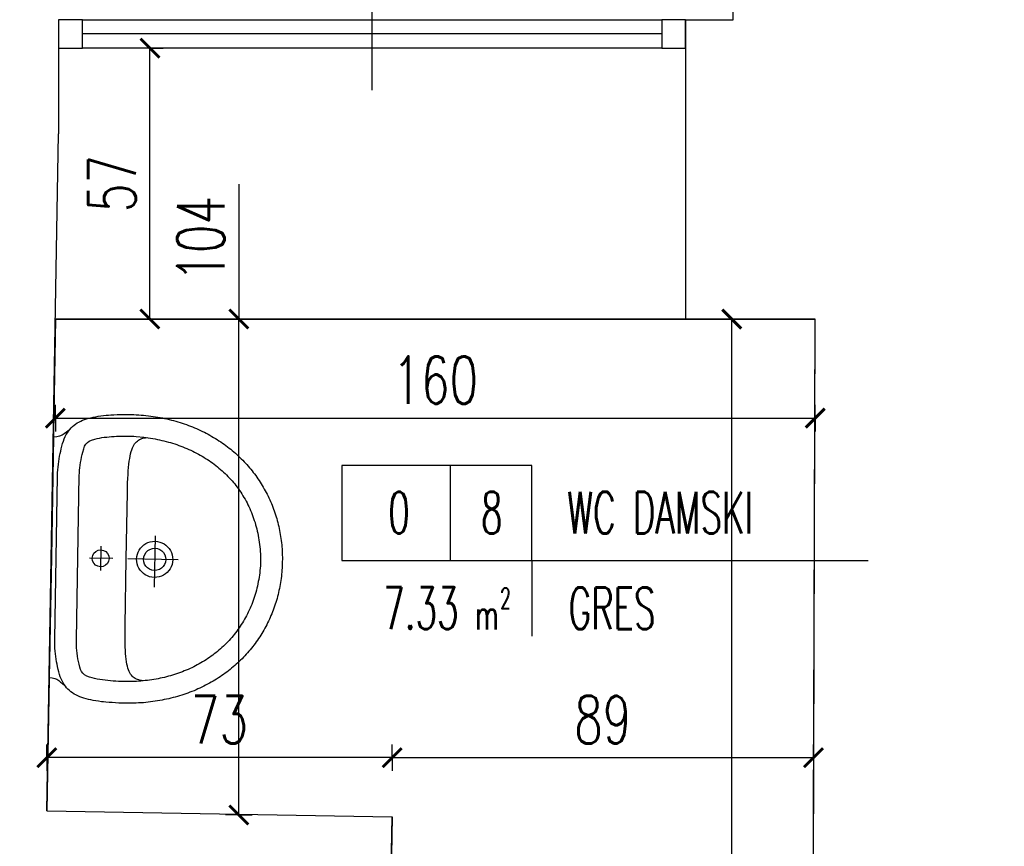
# Model space of a CAD drawing. Extents: x 36663 to 42423, y 7313 to 12123.
# Tile 24 of 54: x 39623 to 39831, y 8807 to 8981. Entities that reach past the tile are written whole.
import ezdxf
from ezdxf.enums import TextEntityAlignment as Align

# ---------------------------------------------------------------- set-up
doc = ezdxf.new("R2010")
doc.units = 0
doc.header["$MEASUREMENT"] = 0
doc.header["$PDMODE"] = 35
doc.header["$PDSIZE"] = 3
for name, color, linetype in [('W_area_1', 5, 'Continuous'), ('W_okna', 1, 'Continuous'), ('W_okna_txt', 1, 'Continuous'), ('W_opis_pomieszczen', 1, 'Continuous'), ('W_przekrojowa', 6, 'Continuous'), ('W_rama_okna', 2, 'Continuous'), ('W_sanit', 4, 'Continuous'), ('W_szklo', 4, 'Continuous'), ('W_widok', 21, 'Continuous'), ('W_wymiary', 1, 'Continuous')]:
    doc.layers.add(name, color=color, linetype=linetype)
doc.styles.add('c20', font='simplex.shx', dxfattribs={"width": 0.7})
doc.styles.add('Romans', font='simplex.shx', dxfattribs={"width": 0.6})
doc.dimstyles.new('c20_50', dxfattribs={"dimscale": 0.5, "dimtxt": 20, "dimasz": 8, "dimexe": 1.25, "dimexo": 0.625, "dimgap": 6, "dimtad": 1, "dimdec": 0, "dimrnd": 1, "dimtxsty": 'c20', "dimblk": 'ARCHTICK', "dimcen": 0, "dimse1": 1, "dimse2": 1, "dimclrd": 1, "dimclrt": 2, "dimadec": 0, "dimazin": 0, "dimtfac": 1, "dimtdec": 0, "dimtix": 1, "dimtmove": 1, "dimatfit": 3, "dimldrblk": 'ARCHTICK', "dimfxl": 1.25, "dimarcsym": 0})

# ---------------------------------------------------------------- blocks, each defined once
blk = doc.blocks.new('*U121')
at = {"layer": 'W_okna'}
for p, q in [((5, 14), (127, 14)), ((127, 8), (5, 8))]:
    blk.add_line(p, q, dxfattribs=at)
at = {"layer": 'W_okna_txt', "color": 1}
blk.add_line((66, -0.82), (66, 58.65), dxfattribs=at)
at = {"layer": 'W_rama_okna'}
for points in [[(0, 14), (0, 8), (5, 8), (5, 14)], [(127, 14), (127, 8), (132, 8), (132, 14)]]:
    blk.add_lwpolyline(points, close=True, dxfattribs=at)
at = {"layer": 'W_szklo'}
blk.add_line((127, 11), (5, 11), dxfattribs=at)
at = {"color": 1, "style": 'c20', "width": 0.7}
blk.add_text('hp=', height=10, dxfattribs=at).set_placement((57.71, 67.4), align=Align.MIDDLE_CENTER)
blk.add_attdef('PARAPET', text='', height=10, dxfattribs=at).set_placement((36.01, 61.21), align=Align.MIDDLE_LEFT)
at = {"layer": 'W_okna_txt', "color": 1, "style": 'c20', "width": 0.7, "flags": 4}
for tag, p in [('SZER', (23.15, 39.17)), ('WYS', (38.02, 39.38))]:
    blk.add_attdef(tag, text='', height=10, rotation=90, dxfattribs=at).set_placement(p, align=Align.MIDDLE_CENTER)
blk = doc.blocks.new('_ArchTick')
at = {"color": 2}
for q in [(0, 0.696), (0, -0.696)]:
    blk.add_line((0, 0), q, dxfattribs=at)
at = {"color": 0, "linetype": 'ByBlock', "const_width": 0.15}
blk.add_lwpolyline([(-0.5, -0.5), (0.5, 0.5)], dxfattribs=at)
blk = doc.blocks.new('*D182')
at = {"layer": 'Defpoints', "color": 0, "transparency": 16777216}
for p in [(39646.68, 8974.53), (39650.64, 8974.53), (39646.68, 8917.53)]:
    blk.add_point(p, dxfattribs=at)
at = {"layer": 'W_wymiary', "color": 1, "lineweight": -2, "transparency": 16777216}
blk.add_line((39650.64, 8917.53), (39650.64, 8974.53), dxfattribs=at)
at = {"layer": 'W_wymiary', "color": 1, "lineweight": -2, "transparency": 16777216, "xscale": 4, "yscale": 4, "zscale": 4}
for p, rotation in [((39650.64, 8974.53), 90), ((39650.64, 8917.53), 270)]:
    blk.add_blockref('_ArchTick', p, dxfattribs=dict(at, rotation=rotation))
at = {"layer": 'W_wymiary', "color": 2, "transparency": 16777216, "insert": (39642.64, 8946.03), "char_height": 10, "attachment_point": 5, "rotation": 90, "style": 'c20'}
blk.add_mtext('57', dxfattribs=at)
blk = doc.blocks.new('*D183')
at = {"layer": 'Defpoints', "color": 0, "transparency": 16777216}
for p in [(39630.74, 8917.53), (39790.71, 8917.53), (39790.71, 8896.66)]:
    blk.add_point(p, dxfattribs=at)
at = {"layer": 'W_wymiary', "color": 1, "lineweight": -2, "transparency": 16777216}
blk.add_line((39630.74, 8896.66), (39790.71, 8896.66), dxfattribs=at)
at = {"layer": 'W_wymiary', "color": 1, "lineweight": -2, "transparency": 16777216, "xscale": 4, "yscale": 4, "zscale": 4, "rotation": 180}
blk.add_blockref('_ArchTick', (39630.74, 8896.66), dxfattribs=at)
at = {"layer": 'W_wymiary', "color": 1, "lineweight": -2, "transparency": 16777216, "xscale": 4, "yscale": 4, "zscale": 4}
blk.add_blockref('_ArchTick', (39790.71, 8896.66), dxfattribs=at)
at = {"layer": 'W_wymiary', "color": 2, "transparency": 16777216, "insert": (39710.73, 8904.66), "char_height": 10, "attachment_point": 5, "style": 'c20'}
blk.add_mtext('160', dxfattribs=at)
blk = doc.blocks.new('*D184')
at = {"layer": 'Defpoints', "color": 0, "transparency": 16777216}
for p in [(39669.35, 8917.53), (39680.07, 8917.53), (39680.07, 8813.14)]:
    blk.add_point(p, dxfattribs=at)
at = {"layer": 'W_wymiary', "color": 1, "lineweight": -2, "transparency": 16777216}
for p in [(39669.35, 8945.91), (39669.35, 8813.14)]:
    blk.add_line(p, (39669.35, 8917.53), dxfattribs=at)
at = {"layer": 'W_wymiary', "color": 1, "lineweight": -2, "transparency": 16777216, "xscale": 4, "yscale": 4, "zscale": 4}
for p, rotation in [((39669.35, 8917.53), 90), ((39669.35, 8813.14), 270)]:
    blk.add_blockref('_ArchTick', p, dxfattribs=dict(at, rotation=rotation))
at = {"layer": 'W_wymiary', "color": 2, "transparency": 16777216, "insert": (39661.35, 8934.41), "char_height": 10, "attachment_point": 5, "rotation": 90, "style": 'c20'}
blk.add_mtext('104', dxfattribs=at)
blk = doc.blocks.new('*D185')
at = {"layer": 'Defpoints', "color": 0, "transparency": 16777216}
for p in [(39628.95, 8825.2), (39628.95, 8814.03), (39701.64, 8812.77)]:
    blk.add_point(p, dxfattribs=at)
at = {"layer": 'W_wymiary', "color": 1, "lineweight": -2, "transparency": 16777216}
blk.add_line((39701.64, 8825.2), (39628.95, 8825.2), dxfattribs=at)
at = {"layer": 'W_wymiary', "color": 1, "lineweight": -2, "transparency": 16777216, "xscale": 4, "yscale": 4, "zscale": 4, "rotation": 180}
blk.add_blockref('_ArchTick', (39628.95, 8825.2), dxfattribs=at)
at = {"layer": 'W_wymiary', "color": 1, "lineweight": -2, "transparency": 16777216, "xscale": 4, "yscale": 4, "zscale": 4}
blk.add_blockref('_ArchTick', (39701.64, 8825.2), dxfattribs=at)
at = {"layer": 'W_wymiary', "color": 2, "transparency": 16777216, "insert": (39665.29, 8833.2), "char_height": 10, "attachment_point": 5, "style": 'c20'}
blk.add_mtext('73', dxfattribs=at)
blk = doc.blocks.new('*D186')
at = {"layer": 'Defpoints', "color": 0, "transparency": 16777216}
for p in [(39790.35, 8825.2), (39701.64, 8812.77), (39790.35, 8808.93)]:
    blk.add_point(p, dxfattribs=at)
at = {"layer": 'W_wymiary', "color": 1, "lineweight": -2, "transparency": 16777216}
blk.add_line((39701.64, 8825.2), (39790.35, 8825.2), dxfattribs=at)
at = {"layer": 'W_wymiary', "color": 1, "lineweight": -2, "transparency": 16777216, "xscale": 4, "yscale": 4, "zscale": 4, "rotation": 180}
blk.add_blockref('_ArchTick', (39701.64, 8825.2), dxfattribs=at)
at = {"layer": 'W_wymiary', "color": 1, "lineweight": -2, "transparency": 16777216, "xscale": 4, "yscale": 4, "zscale": 4}
blk.add_blockref('_ArchTick', (39790.35, 8825.2), dxfattribs=at)
at = {"layer": 'W_wymiary', "color": 2, "transparency": 16777216, "insert": (39745.99, 8833.2), "char_height": 10, "attachment_point": 5, "style": 'c20'}
blk.add_mtext('89', dxfattribs=at)
blk = doc.blocks.new('um')
at = {"layer": 'W_sanit'}
for p, q in [((-7.72, 47.66), (-7.31, 47.76)), ((-7.31, 47.76), (-6.89, 47.86)), ((-6.89, 47.86), (-6.47, 47.95)), ((-6.47, 47.95), (-6.05, 48.04)), ((-6.05, 48.04), (-5.62, 48.12)), ((-5.62, 48.12), (-5.19, 48.2)), ((-5.19, 48.2), (-4.77, 48.27)), ((-4.77, 48.27), (-4.34, 48.34)), ((-4.34, 48.34), (-3.9, 48.39)), ((-3.9, 48.39), (-3.47, 48.45)), ((-3.47, 48.45), (-3.03, 48.49)), ((-3.03, 48.49), (-2.59, 48.53)), ((-2.59, 48.53), (-2.16, 48.57)), ((-2.16, 48.57), (-1.71, 48.59)), ((-1.71, 48.59), (-1.27, 48.62)), ((-1.27, 48.62), (-0.83, 48.63)), ((-0.83, 48.63), (-0.38, 48.64)), ((-0.38, 48.64), (0.07, 48.64)), ((0.07, 48.64), (0.52, 48.64)), ((0.07, 48.64), (0.07, 48.64)), ((0.52, 48.64), (0.96, 48.63)), ((0.96, 48.63), (1.41, 48.62)), ((1.41, 48.62), (1.85, 48.59)), ((1.85, 48.59), (2.29, 48.57)), ((2.29, 48.57), (2.73, 48.53)), ((2.73, 48.53), (3.17, 48.49)), ((3.17, 48.49), (3.61, 48.45)), ((3.61, 48.45), (4.04, 48.39)), ((4.04, 48.39), (4.47, 48.34)), ((4.47, 48.34), (4.9, 48.27)), ((4.9, 48.27), (5.33, 48.2)), ((5.33, 48.2), (5.76, 48.12)), ((5.76, 48.12), (6.18, 48.04)), ((6.18, 48.04), (6.6, 47.95)), ((6.6, 47.95), (7.02, 47.86)), ((7.02, 47.86), (7.44, 47.76)), ((7.44, 47.76), (7.86, 47.66)), ((-13.28, 45.59), (-12.9, 45.77)), ((-12.9, 45.77), (-12.52, 45.95)), ((-12.52, 45.95), (-12.13, 46.12)), ((-12.13, 46.12), (-11.75, 46.29)), ((-11.75, 46.29), (-11.36, 46.45)), ((-11.36, 46.45), (-10.96, 46.61)), ((-10.96, 46.61), (-10.57, 46.76)), ((-10.57, 46.76), (-10.17, 46.9)), ((-10.17, 46.9), (-9.77, 47.04)), ((-9.77, 47.04), (-9.36, 47.18)), ((-9.36, 47.18), (-8.96, 47.31)), ((-8.96, 47.31), (-8.55, 47.43)), ((-8.55, 47.43), (-8.14, 47.54)), ((-8.14, 47.54), (-7.72, 47.66)), ((7.86, 47.66), (8.27, 47.54)), ((8.27, 47.54), (8.68, 47.43)), ((8.68, 47.43), (9.09, 47.31)), ((9.09, 47.31), (9.5, 47.18)), ((9.5, 47.18), (9.9, 47.04)), ((9.9, 47.04), (10.3, 46.9)), ((10.3, 46.9), (10.7, 46.76)), ((10.7, 46.76), (11.1, 46.61)), ((11.1, 46.61), (11.49, 46.45)), ((11.49, 46.45), (11.88, 46.29)), ((11.88, 46.29), (12.27, 46.12)), ((12.27, 46.12), (12.66, 45.95)), ((12.66, 45.95), (13.04, 45.77)), ((13.04, 45.77), (13.42, 45.59)), ((-16.91, 43.46), (-16.56, 43.69)), ((-16.56, 43.69), (-16.21, 43.93)), ((-16.21, 43.93), (-15.86, 44.15)), ((-15.86, 44.15), (-15.5, 44.37)), ((-15.5, 44.37), (-15.14, 44.59)), ((-15.14, 44.59), (-14.77, 44.8)), ((-14.77, 44.8), (-14.4, 45)), ((-14.4, 45), (-14.03, 45.2)), ((-14.03, 45.2), (-13.66, 45.4)), ((-13.66, 45.4), (-13.28, 45.59)), ((-5.34, 43.47), (-4.87, 43.56)), ((-4.87, 43.56), (-4.4, 43.65)), ((-4.4, 43.65), (-3.92, 43.73)), ((-3.92, 43.73), (-3.44, 43.8)), ((-3.44, 43.8), (-2.95, 43.86)), ((-2.95, 43.86), (-2.46, 43.92)), ((-2.46, 43.92), (-1.96, 43.97)), ((-1.96, 43.97), (-1.46, 44.01)), ((-1.46, 44.01), (-0.96, 44.04)), ((-0.96, 44.04), (-0.45, 44.07)), ((-0.45, 44.07), (0.07, 44.08)), ((0.07, 44.08), (0.56, 44.07)), ((0.07, 44.08), (0.07, 44.08)), ((0.56, 44.07), (1.06, 44.04)), ((1.06, 44.04), (1.54, 44.01)), ((1.54, 44.01), (2.03, 43.97)), ((2.03, 43.97), (2.51, 43.92)), ((2.51, 43.92), (2.98, 43.87)), ((2.98, 43.87), (3.45, 43.81)), ((3.45, 43.81), (3.92, 43.74)), ((3.92, 43.74), (4.38, 43.66)), ((4.38, 43.66), (4.84, 43.58)), ((4.84, 43.58), (5.3, 43.48)), ((13.42, 45.59), (13.8, 45.4)), ((13.8, 45.4), (14.17, 45.2)), ((14.17, 45.2), (14.54, 45)), ((14.54, 45), (14.91, 44.8)), ((14.91, 44.8), (15.27, 44.59)), ((15.27, 44.59), (15.63, 44.37)), ((15.63, 44.37), (15.99, 44.15)), ((15.99, 44.15), (16.35, 43.93)), ((16.35, 43.93), (16.7, 43.69)), ((16.7, 43.69), (17.05, 43.46)), ((-19.57, 41.39), (-19.25, 41.66)), ((-19.25, 41.66), (-18.93, 41.93)), ((-18.93, 41.93), (-18.6, 42.2)), ((-18.6, 42.2), (-18.27, 42.46)), ((-18.27, 42.46), (-17.93, 42.72)), ((-17.93, 42.72), (-17.6, 42.97)), ((-17.6, 42.97), (-17.26, 43.22)), ((-17.26, 43.22), (-16.91, 43.46)), ((-11.37, 41.4), (-10.97, 41.59)), ((-10.97, 41.59), (-10.57, 41.78)), ((-10.57, 41.78), (-10.16, 41.96)), ((-10.16, 41.96), (-9.75, 42.13)), ((-9.75, 42.13), (-9.33, 42.29)), ((-9.33, 42.29), (-8.9, 42.45)), ((-8.9, 42.45), (-8.47, 42.6)), ((-8.47, 42.6), (-8.04, 42.75)), ((-8.04, 42.75), (-7.6, 42.89)), ((-7.6, 42.89), (-7.16, 43.02)), ((-7.16, 43.02), (-6.71, 43.14)), ((-6.71, 43.14), (-6.26, 43.26)), ((-6.26, 43.26), (-5.8, 43.36)), ((-5.8, 43.36), (-5.34, 43.47)), ((5.3, 43.48), (5.75, 43.39)), ((5.75, 43.39), (6.19, 43.28)), ((6.19, 43.28), (6.64, 43.17)), ((6.64, 43.17), (7.07, 43.05)), ((7.07, 43.05), (7.51, 42.92)), ((7.51, 42.92), (7.94, 42.79)), ((7.94, 42.79), (8.36, 42.65)), ((8.36, 42.65), (8.78, 42.5)), ((8.78, 42.5), (9.2, 42.35)), ((9.2, 42.35), (9.61, 42.19)), ((9.61, 42.19), (10.02, 42.02)), ((10.02, 42.02), (10.42, 41.85)), ((10.42, 41.85), (10.82, 41.67)), ((10.82, 41.67), (11.21, 41.49)), ((11.21, 41.49), (11.6, 41.29)), ((17.05, 43.46), (17.39, 43.22)), ((17.39, 43.22), (17.73, 42.97)), ((17.73, 42.97), (18.07, 42.72)), ((18.07, 42.72), (18.41, 42.46)), ((18.41, 42.46), (18.74, 42.2)), ((18.74, 42.2), (19.06, 41.93)), ((19.06, 41.93), (19.39, 41.66)), ((19.39, 41.66), (19.71, 41.39)), ((-21.71, 39.31), (-21.41, 39.62)), ((-21.41, 39.62), (-21.12, 39.93)), ((-21.12, 39.93), (-20.81, 40.23)), ((-20.81, 40.23), (-20.51, 40.53)), ((-20.51, 40.53), (-20.2, 40.82)), ((-20.2, 40.82), (-19.89, 41.1)), ((-19.89, 41.1), (-19.57, 41.39)), ((-14.73, 39.39), (-14.38, 39.64)), ((-14.38, 39.64), (-14.02, 39.88)), ((-14.02, 39.88), (-13.66, 40.11)), ((-13.66, 40.11), (-13.29, 40.34)), ((-13.29, 40.34), (-12.91, 40.57)), ((-12.91, 40.57), (-12.54, 40.79)), ((-12.54, 40.79), (-12.15, 41)), ((-12.15, 41), (-11.76, 41.2)), ((-11.76, 41.2), (-11.37, 41.4)), ((11.6, 41.29), (11.98, 41.1)), ((11.98, 41.1), (12.36, 40.89)), ((12.36, 40.89), (12.74, 40.68)), ((12.74, 40.68), (13.11, 40.47)), ((13.11, 40.47), (13.47, 40.24)), ((13.47, 40.24), (13.84, 40.02)), ((13.84, 40.02), (14.19, 39.78)), ((14.19, 39.78), (14.54, 39.54)), ((14.54, 39.54), (14.89, 39.3)), ((19.71, 41.39), (20.02, 41.1)), ((20.02, 41.1), (20.34, 40.82)), ((20.34, 40.82), (20.65, 40.53)), ((20.65, 40.53), (20.95, 40.23)), ((20.95, 40.23), (21.25, 39.93)), ((21.25, 39.93), (21.55, 39.62)), ((21.55, 39.62), (21.84, 39.31)), ((-23.64, 37.01), (-23.38, 37.36)), ((-23.38, 37.36), (-23.11, 37.69)), ((-23.11, 37.69), (-22.84, 38.03)), ((-22.84, 38.03), (-22.56, 38.36)), ((-22.56, 38.36), (-22.28, 38.68)), ((-22.28, 38.68), (-21.99, 39)), ((-21.99, 39), (-21.71, 39.31)), ((-17.36, 37.18), (-17.05, 37.48)), ((-17.05, 37.48), (-16.74, 37.77)), ((-16.74, 37.77), (-16.42, 38.05)), ((-16.42, 38.05), (-16.09, 38.33)), ((-16.09, 38.33), (-15.76, 38.6)), ((-15.76, 38.6), (-15.42, 38.87)), ((-15.42, 38.87), (-15.08, 39.13)), ((-15.08, 39.13), (-14.73, 39.39)), ((14.89, 39.3), (15.23, 39.05)), ((15.23, 39.05), (15.57, 38.79)), ((15.57, 38.79), (15.9, 38.53)), ((15.9, 38.53), (16.23, 38.26)), ((16.23, 38.26), (16.55, 37.99)), ((16.55, 37.99), (16.87, 37.71)), ((16.87, 37.71), (17.18, 37.43)), ((17.18, 37.43), (17.48, 37.14)), ((21.84, 39.31), (22.13, 39)), ((22.13, 39), (22.42, 38.68)), ((22.42, 38.68), (22.7, 38.36)), ((22.7, 38.36), (22.97, 38.03)), ((22.97, 38.03), (23.25, 37.69)), ((23.25, 37.69), (23.51, 37.36)), ((23.51, 37.36), (23.78, 37.01)), ((-24.89, 35.23), (-24.65, 35.6)), ((-24.65, 35.6), (-24.41, 35.96)), ((-24.41, 35.96), (-24.16, 36.31)), ((-24.16, 36.31), (-23.9, 36.67)), ((-23.9, 36.67), (-23.64, 37.01)), ((-19.39, 34.96), (-19.12, 35.3)), ((-19.12, 35.3), (-18.84, 35.62)), ((-18.84, 35.62), (-18.56, 35.95)), ((-18.56, 35.95), (-18.27, 36.26)), ((-18.27, 36.26), (-17.97, 36.58)), ((-17.97, 36.58), (-17.67, 36.88)), ((-17.67, 36.88), (-17.36, 37.18)), ((17.48, 37.14), (17.79, 36.84)), ((17.79, 36.84), (18.08, 36.55)), ((18.08, 36.55), (18.38, 36.24)), ((18.38, 36.24), (18.66, 35.93)), ((18.66, 35.93), (18.94, 35.62)), ((18.94, 35.62), (19.22, 35.3)), ((19.22, 35.3), (19.49, 34.98)), ((23.78, 37.01), (24.04, 36.67)), ((24.04, 36.67), (24.29, 36.31)), ((24.29, 36.31), (24.54, 35.96)), ((24.54, 35.96), (24.79, 35.6)), ((24.79, 35.6), (25.03, 35.23)), ((-26.24, 32.95), (-26.03, 33.35)), ((-26.03, 33.35), (-25.81, 33.73)), ((-25.81, 33.73), (-25.59, 34.11)), ((-25.59, 34.11), (-25.36, 34.49)), ((-25.36, 34.49), (-25.13, 34.86)), ((-25.13, 34.86), (-24.89, 35.23)), ((-20.92, 32.86), (-20.68, 33.22)), ((-20.68, 33.22), (-20.43, 33.58)), ((-20.43, 33.58), (-20.18, 33.93)), ((-20.18, 33.93), (-19.92, 34.28)), ((-19.92, 34.28), (-19.66, 34.62)), ((-19.66, 34.62), (-19.39, 34.96)), ((19.49, 34.98), (19.76, 34.65)), ((19.76, 34.65), (20.02, 34.32)), ((20.02, 34.32), (20.27, 33.98)), ((20.27, 33.98), (20.52, 33.64)), ((20.52, 33.64), (20.77, 33.29)), ((20.77, 33.29), (21.01, 32.94)), ((25.03, 35.23), (25.27, 34.86)), ((25.27, 34.86), (25.5, 34.49)), ((25.5, 34.49), (25.73, 34.11)), ((25.73, 34.11), (25.95, 33.73)), ((25.95, 33.73), (26.17, 33.35)), ((26.17, 33.35), (26.38, 32.95)), ((-27.24, 30.94), (-27.05, 31.35)), ((-27.05, 31.35), (-26.85, 31.76)), ((-26.85, 31.76), (-26.66, 32.16)), ((-26.66, 32.16), (-26.45, 32.56)), ((-26.45, 32.56), (-26.24, 32.95)), ((-22.04, 30.97), (-21.83, 31.36)), ((-21.83, 31.36), (-21.61, 31.74)), ((-21.61, 31.74), (-21.38, 32.12)), ((-21.38, 32.12), (-21.15, 32.49)), ((-21.15, 32.49), (-20.92, 32.86)), ((21.01, 32.94), (21.24, 32.59)), ((21.24, 32.59), (21.47, 32.23)), ((21.47, 32.23), (21.69, 31.86)), ((21.69, 31.86), (21.91, 31.49)), ((21.91, 31.49), (22.12, 31.12)), ((22.12, 31.12), (22.33, 30.75)), ((26.38, 32.95), (26.59, 32.56)), ((26.59, 32.56), (26.79, 32.16)), ((26.79, 32.16), (26.99, 31.76)), ((26.99, 31.76), (27.18, 31.35)), ((27.18, 31.35), (27.37, 30.94)), ((-28.1, 28.82), (-27.94, 29.25)), ((-27.94, 29.25), (-27.77, 29.68)), ((-27.77, 29.68), (-27.6, 30.1)), ((-27.6, 30.1), (-27.42, 30.52)), ((-27.42, 30.52), (-27.24, 30.94)), ((-23.02, 28.97), (-22.84, 29.38)), ((-22.84, 29.38), (-22.65, 29.78)), ((-22.65, 29.78), (-22.45, 30.18)), ((-22.45, 30.18), (-22.25, 30.58)), ((-22.25, 30.58), (-22.04, 30.97)), ((22.33, 30.75), (22.53, 30.37)), ((22.53, 30.37), (22.73, 29.98)), ((22.73, 29.98), (22.92, 29.6)), ((22.92, 29.6), (23.1, 29.2)), ((23.1, 29.2), (23.28, 28.81)), ((27.37, 30.94), (27.56, 30.52)), ((27.56, 30.52), (27.73, 30.1)), ((27.73, 30.1), (27.91, 29.68)), ((27.91, 29.68), (28.08, 29.25)), ((28.08, 29.25), (28.24, 28.82)), ((-28.83, 26.61), (-28.7, 27.06)), ((-28.7, 27.06), (-28.56, 27.5)), ((-28.56, 27.5), (-28.41, 27.95)), ((-28.41, 27.95), (-28.26, 28.39)), ((-28.26, 28.39), (-28.1, 28.82)), ((-23.86, 26.86), (-23.7, 27.29)), ((-23.7, 27.29), (-23.54, 27.72)), ((-23.54, 27.72), (-23.37, 28.14)), ((-23.37, 28.14), (-23.2, 28.56)), ((-23.2, 28.56), (-23.02, 28.97)), ((23.28, 28.81), (23.45, 28.41)), ((23.45, 28.41), (23.62, 28.01)), ((23.62, 28.01), (23.78, 27.6)), ((23.78, 27.6), (23.94, 27.19)), ((23.94, 27.19), (24.09, 26.78)), ((28.24, 28.82), (28.39, 28.39)), ((28.39, 28.39), (28.55, 27.95)), ((28.55, 27.95), (28.69, 27.5)), ((28.69, 27.5), (28.83, 27.06)), ((28.83, 27.06), (28.97, 26.61)), ((-29.32, 24.77), (-29.21, 25.23)), ((-29.21, 25.23), (-29.09, 25.69)), ((-29.09, 25.69), (-28.96, 26.15)), ((-28.96, 26.15), (-28.83, 26.61)), ((-24.56, 24.66), (-24.43, 25.11)), ((-24.43, 25.11), (-24.3, 25.55)), ((-24.3, 25.55), (-24.16, 25.99)), ((-24.16, 25.99), (-24.01, 26.43)), ((-24.01, 26.43), (-23.86, 26.86)), ((-2.25, 24.77), (-1.84, 25.04)), ((-1.84, 25.04), (-1.41, 25.26)), ((-1.41, 25.26), (-0.94, 25.43)), ((-0.94, 25.43), (-0.44, 25.53)), ((-0.44, 25.53), (0.07, 25.56)), ((0.07, 26.73), (0.07, 16.09)), ((0.07, 25.56), (0.59, 25.53)), ((0.59, 25.53), (1.08, 25.43)), ((1.08, 25.43), (1.55, 25.26)), ((1.55, 25.26), (1.99, 25.04)), ((1.99, 25.04), (2.39, 24.77)), ((24.09, 26.78), (24.23, 26.37)), ((24.23, 26.37), (24.37, 25.95)), ((24.37, 25.95), (24.51, 25.52)), ((24.51, 25.52), (24.63, 25.1)), ((24.63, 25.1), (24.75, 24.67)), ((28.97, 26.61), (29.1, 26.15)), ((29.1, 26.15), (29.22, 25.69)), ((29.22, 25.69), (29.34, 25.23)), ((29.34, 25.23), (29.46, 24.77)), ((-29.8, 22.38), (-29.72, 22.87)), ((-29.72, 22.87), (-29.63, 23.35)), ((-29.63, 23.35), (-29.53, 23.82)), ((-29.53, 23.82), (-29.43, 24.3)), ((-29.43, 24.3), (-29.32, 24.77)), ((-25.11, 22.36), (-25.01, 22.83)), ((-25.01, 22.83), (-24.91, 23.29)), ((-24.91, 23.29), (-24.8, 23.75)), ((-24.8, 23.75), (-24.68, 24.21)), ((-24.68, 24.21), (-24.56, 24.66)), ((-3.59, 22.77), (-3.43, 23.24)), ((-3.43, 23.24), (-3.21, 23.68)), ((-3.21, 23.68), (-2.94, 24.08)), ((-2.94, 24.08), (-2.61, 24.45)), ((-2.61, 24.45), (-2.25, 24.77)), ((-2.02, 22.78), (-1.75, 23.22)), ((-1.75, 23.22), (-1.39, 23.58)), ((-1.39, 23.58), (-0.95, 23.85)), ((-0.95, 23.85), (-0.46, 24.03)), ((-0.46, 24.03), (0.07, 24.09)), ((0.07, 24.09), (0.6, 24.03)), ((0.6, 24.03), (1.09, 23.85)), ((1.09, 23.85), (1.53, 23.58)), ((1.53, 23.58), (1.89, 23.22)), ((1.89, 23.22), (2.16, 22.78)), ((2.39, 24.77), (2.76, 24.45)), ((2.76, 24.45), (3.08, 24.08)), ((3.08, 24.08), (3.35, 23.68)), ((3.35, 23.68), (3.57, 23.24)), ((3.57, 23.24), (3.74, 22.77)), ((24.75, 24.67), (24.87, 24.24)), ((24.87, 24.24), (24.98, 23.8)), ((24.98, 23.8), (25.08, 23.36)), ((25.08, 23.36), (25.18, 22.92)), ((25.18, 22.92), (25.27, 22.48)), ((29.46, 24.77), (29.56, 24.3)), ((29.56, 24.3), (29.67, 23.82)), ((29.67, 23.82), (29.76, 23.35)), ((29.76, 23.35), (29.85, 22.87)), ((29.85, 22.87), (29.94, 22.38)), ((-30.08, 20.41), (-30.02, 20.91)), ((-30.02, 20.91), (-29.95, 21.4)), ((-29.95, 21.4), (-29.88, 21.89)), ((-29.88, 21.89), (-29.8, 22.38)), ((-25.44, 20.47), (-25.37, 20.95)), ((-25.37, 20.95), (-25.29, 21.42)), ((-25.29, 21.42), (-25.2, 21.89)), ((-25.2, 21.89), (-25.11, 22.36)), ((-4.87, 21.79), (5.95, 21.79)), ((-3.73, 21.76), (-3.69, 22.28)), ((-3.69, 21.25), (-3.73, 21.76)), ((-3.69, 22.28), (-3.59, 22.77)), ((-3.59, 20.75), (-3.69, 21.25)), ((-3.43, 20.28), (-3.59, 20.75)), ((-2.26, 21.76), (-2.2, 22.29)), ((-2.2, 21.23), (-2.26, 21.76)), ((-2.2, 22.29), (-2.02, 22.78)), ((-2.02, 20.74), (-2.2, 21.23)), ((-1.75, 20.3), (-2.02, 20.74)), ((2.16, 20.74), (1.89, 20.3)), ((2.16, 22.78), (2.34, 22.29)), ((2.34, 21.23), (2.16, 20.74)), ((2.34, 22.29), (2.4, 21.76)), ((2.4, 21.76), (2.34, 21.23)), ((3.74, 20.75), (3.57, 20.28)), ((3.74, 22.77), (3.84, 22.28)), ((3.84, 21.25), (3.74, 20.75)), ((3.84, 22.28), (3.87, 21.76)), ((3.87, 21.76), (3.84, 21.25)), ((25.27, 22.48), (25.36, 22.04)), ((25.36, 22.04), (25.43, 21.59)), ((25.43, 21.59), (25.51, 21.14)), ((25.51, 21.14), (25.57, 20.68)), ((29.94, 22.38), (30.01, 21.89)), ((30.01, 21.89), (30.09, 21.4)), ((30.09, 21.4), (30.15, 20.91)), ((30.15, 20.91), (30.21, 20.41)), ((-30.25, 18.38), (-30.22, 18.9)), ((-30.22, 18.9), (-30.18, 19.4)), ((-30.18, 19.4), (-30.13, 19.91)), ((-30.13, 19.91), (-30.08, 20.41)), ((-25.74, 17.41), (-25.63, 19.01)), ((-25.63, 19.01), (-25.58, 19.5)), ((-25.58, 19.5), (-25.51, 19.98)), ((-25.5, 19.42), (-25.55, 19.72)), ((-25.51, 19.98), (-25.44, 20.47)), ((-25.44, 19.13), (-25.5, 19.42)), ((-25.37, 18.86), (-25.44, 19.13)), ((-25.29, 18.59), (-25.37, 18.86)), ((-3.21, 19.85), (-3.43, 20.28)), ((-2.94, 19.44), (-3.21, 19.85)), ((-2.61, 19.08), (-2.94, 19.44)), ((-2.25, 18.75), (-2.61, 19.08)), ((-1.84, 18.48), (-2.25, 18.75)), ((-1.39, 19.94), (-1.75, 20.3)), ((-0.95, 19.67), (-1.39, 19.94)), ((-0.46, 19.49), (-0.95, 19.67)), ((0.07, 19.43), (-0.46, 19.49)), ((0.6, 19.49), (0.07, 19.43)), ((1.09, 19.67), (0.6, 19.49)), ((1.53, 19.94), (1.09, 19.67)), ((1.89, 20.3), (1.53, 19.94)), ((2.39, 18.75), (1.99, 18.48)), ((2.76, 19.08), (2.39, 18.75)), ((3.08, 19.44), (2.76, 19.08)), ((3.35, 19.85), (3.08, 19.44)), ((3.57, 20.28), (3.35, 19.85)), ((25.51, 18.86), (25.42, 18.59)), ((25.58, 19.13), (25.51, 18.86)), ((25.57, 20.68), (25.63, 20.22)), ((25.64, 19.42), (25.58, 19.13)), ((25.63, 20.22), (25.69, 19.77)), ((25.69, 19.72), (25.64, 19.42)), ((25.69, 19.77), (25.74, 19.3)), ((25.74, 19.3), (25.78, 18.84)), ((25.78, 18.84), (25.82, 18.38)), ((30.21, 20.41), (30.27, 19.91)), ((30.27, 19.91), (30.31, 19.4)), ((30.31, 19.4), (30.35, 18.9)), ((30.35, 18.9), (30.39, 18.38)), ((-30.33, 16.3), (-30.32, 16.83)), ((-30.32, 16.83), (-30.31, 17.35)), ((-30.31, 17.35), (-30.28, 17.87)), ((-30.28, 17.87), (-30.25, 18.38)), ((-25.75, 16.91), (-25.74, 17.41)), ((-25.75, 16.4), (-25.75, 16.91)), ((-25.19, 18.35), (-25.29, 18.59)), ((-25.07, 18.11), (-25.19, 18.35)), ((-24.94, 17.89), (-25.07, 18.11)), ((-24.78, 17.68), (-24.94, 17.89)), ((-24.6, 17.48), (-24.78, 17.68)), ((-24.4, 17.29), (-24.6, 17.48)), ((-24.17, 17.12), (-24.4, 17.29)), ((-23.91, 16.96), (-24.17, 17.12)), ((-23.61, 16.81), (-23.91, 16.96)), ((-23.29, 16.67), (-23.61, 16.81)), ((-22.92, 16.54), (-23.29, 16.67)), ((-1.41, 18.26), (-1.84, 18.48)), ((-0.94, 18.1), (-1.41, 18.26)), ((-0.44, 18), (-0.94, 18.1)), ((0.07, 17.96), (-0.44, 18)), ((0.59, 18), (0.07, 17.96)), ((1.08, 18.1), (0.59, 18)), ((1.55, 18.26), (1.08, 18.1)), ((1.99, 18.48), (1.55, 18.26)), ((23.42, 16.67), (23.06, 16.54)), ((23.75, 16.81), (23.42, 16.67)), ((24.04, 16.96), (23.75, 16.81)), ((24.3, 17.12), (24.04, 16.96)), ((24.54, 17.29), (24.3, 17.12)), ((24.74, 17.48), (24.54, 17.29)), ((24.92, 17.68), (24.74, 17.48)), ((25.07, 17.89), (24.92, 17.68)), ((25.21, 18.11), (25.07, 17.89)), ((25.32, 18.35), (25.21, 18.11)), ((25.42, 18.59), (25.32, 18.35)), ((25.82, 18.38), (25.85, 17.91)), ((25.85, 17.91), (25.87, 17.44)), ((25.87, 17.44), (25.89, 16.97)), ((25.89, 16.97), (25.9, 16.49)), ((30.39, 18.38), (30.42, 17.87)), ((30.42, 17.87), (30.44, 17.35)), ((30.44, 17.35), (30.46, 16.83)), ((30.46, 16.83), (30.47, 16.3)), ((-30.33, 15.78), (-30.33, 16.3)), ((-30.33, 15.31), (-30.33, 15.78)), ((-30.31, 14.72), (-30.33, 15.31)), ((-30.28, 14.06), (-30.31, 14.72)), ((-25.76, 15.88), (-25.75, 16.4)), ((-25.76, 15.37), (-25.76, 15.88)), ((-25.75, 14.85), (-25.76, 15.37)), ((-25.74, 14.33), (-25.75, 14.85)), ((-22.52, 16.42), (-22.92, 16.54)), ((-22.08, 16.31), (-22.52, 16.42)), ((-21.59, 16.22), (-22.08, 16.31)), ((-21.06, 16.13), (-21.59, 16.22)), ((-20.49, 16.05), (-21.06, 16.13)), ((-19.86, 15.99), (-20.49, 16.05)), ((-19.18, 15.93), (-19.86, 15.99)), ((-18.45, 15.88), (-19.18, 15.93)), ((-17.67, 15.84), (-18.45, 15.88)), ((-16.82, 15.81), (-17.67, 15.84)), ((-15.92, 15.79), (-16.82, 15.81)), ((-14.95, 15.78), (-15.92, 15.79)), ((-13.92, 15.78), (-14.95, 15.78)), ((0.07, 15.78), (-13.92, 15.78)), ((14.06, 15.78), (0.07, 15.78)), ((15.09, 15.78), (14.06, 15.78)), ((16.05, 15.79), (15.09, 15.78)), ((16.96, 15.81), (16.05, 15.79)), ((17.8, 15.84), (16.96, 15.81)), ((18.59, 15.88), (17.8, 15.84)), ((19.32, 15.93), (18.59, 15.88)), ((20, 15.99), (19.32, 15.93)), ((20.62, 16.05), (20, 15.99)), ((21.2, 16.13), (20.62, 16.05)), ((21.73, 16.22), (21.2, 16.13)), ((22.21, 16.31), (21.73, 16.22)), ((22.66, 16.42), (22.21, 16.31)), ((23.06, 16.54), (22.66, 16.42)), ((25.87, 14.58), (25.85, 14.02)), ((25.89, 15.06), (25.87, 14.58)), ((25.87, 14.58), (25.87, 14.58)), ((25.9, 15.54), (25.89, 15.06)), ((25.9, 16.49), (25.9, 16.02)), ((25.9, 16.02), (25.9, 15.54)), ((30.44, 14.72), (30.42, 14.06)), ((30.46, 15.31), (30.44, 14.72)), ((30.47, 15.78), (30.46, 15.31)), ((30.47, 16.3), (30.47, 15.78)), ((30.47, 15.78), (30.47, 15.78)), ((-30.25, 13.36), (-30.28, 14.06)), ((-30.21, 12.67), (-30.25, 13.36)), ((-30.17, 12.03), (-30.21, 12.67)), ((-25.72, 13.81), (-25.74, 14.33)), ((-25.7, 13.29), (-25.72, 13.81)), ((-25.67, 12.77), (-25.7, 13.29)), ((-25.63, 12.25), (-25.67, 12.77)), ((0.06, 12.98), (0.06, 8.01)), ((25.79, 12.89), (25.75, 12.33)), ((25.82, 13.45), (25.79, 12.89)), ((25.85, 14.02), (25.82, 13.45)), ((30.35, 12.67), (30.31, 12.03)), ((30.38, 13.36), (30.35, 12.67)), ((30.42, 14.06), (30.38, 13.36)), ((-30.13, 11.48), (-30.17, 12.03)), ((-30.08, 11.05), (-30.13, 11.48)), ((-30.08, 11.05), (-30.08, 11.05)), ((-30.01, 10.47), (-30.08, 11.05)), ((-29.93, 9.9), (-30.01, 10.47)), ((-25.58, 11.73), (-25.63, 12.25)), ((-25.51, 11.22), (-25.58, 11.73)), ((-25.44, 10.71), (-25.51, 11.22)), ((-25.36, 10.2), (-25.44, 10.71)), ((2.62, 10.48), (-2.51, 10.48)), ((-1.72, 10.39), (-1.63, 10.95)), ((-1.63, 9.83), (-1.72, 10.39)), ((-1.63, 10.95), (-1.38, 11.43)), ((-1.38, 11.43), (-0.99, 11.82)), ((-0.99, 11.82), (-0.5, 12.07)), ((-0.5, 12.07), (0.06, 12.16)), ((0.06, 12.16), (0.61, 12.07)), ((0.61, 12.07), (1.1, 11.82)), ((1.1, 11.82), (1.49, 11.43)), ((1.49, 11.43), (1.74, 10.95)), ((1.74, 10.95), (1.83, 10.39)), ((1.83, 10.39), (1.74, 9.83)), ((25.57, 10.66), (25.48, 10.1)), ((25.64, 11.21), (25.57, 10.66)), ((25.7, 11.77), (25.64, 11.21)), ((25.75, 12.33), (25.7, 11.77)), ((30.14, 10.47), (30.06, 9.9)), ((30.22, 11.05), (30.14, 10.47)), ((30.26, 11.48), (30.22, 11.05)), ((30.31, 12.03), (30.26, 11.48)), ((-29.84, 9.35), (-29.93, 9.9)), ((-29.74, 8.83), (-29.84, 9.35)), ((-29.64, 8.32), (-29.74, 8.83)), ((-29.52, 7.83), (-29.64, 8.32)), ((-25.27, 9.7), (-25.36, 10.2)), ((-25.16, 9.2), (-25.27, 9.7)), ((-25.04, 8.7), (-25.16, 9.2)), ((-24.82, 8.06), (-25.04, 8.7)), ((-1.38, 9.34), (-1.63, 9.83)), ((-0.99, 8.96), (-1.38, 9.34)), ((-0.5, 8.7), (-0.99, 8.96)), ((0.06, 8.61), (-0.5, 8.7)), ((0.61, 8.7), (0.06, 8.61)), ((1.1, 8.96), (0.61, 8.7)), ((1.49, 9.34), (1.1, 8.96)), ((1.74, 9.83), (1.49, 9.34)), ((25.1, 8.46), (24.87, 7.87)), ((25.25, 9), (25.1, 8.46)), ((25.37, 9.55), (25.25, 9)), ((25.48, 10.1), (25.37, 9.55)), ((29.77, 8.32), (29.66, 7.83)), ((29.88, 8.83), (29.77, 8.32)), ((29.97, 9.35), (29.88, 8.83)), ((30.06, 9.9), (29.97, 9.35)), ((-29.4, 7.37), (-29.52, 7.83)), ((-29.26, 6.92), (-29.4, 7.37)), ((-29.11, 6.49), (-29.26, 6.92)), ((-28.94, 6.08), (-29.11, 6.49)), ((-24.57, 7.55), (-24.82, 8.06)), ((-24.28, 7.16), (-24.57, 7.55)), ((-23.92, 6.85), (-24.28, 7.16)), ((-23.48, 6.61), (-23.92, 6.85)), ((-22.93, 6.41), (-23.48, 6.61)), ((-22.26, 6.22), (-22.93, 6.41)), ((23.01, 6.39), (22.4, 6.22)), ((23.53, 6.57), (23.01, 6.39)), ((23.96, 6.79), (23.53, 6.57)), ((24.31, 7.06), (23.96, 6.79)), ((24.62, 7.41), (24.31, 7.06)), ((24.87, 7.87), (24.62, 7.41)), ((29.24, 6.49), (29.08, 6.08)), ((29.39, 6.92), (29.24, 6.49)), ((29.53, 7.37), (29.39, 6.92)), ((29.66, 7.83), (29.53, 7.37)), ((-28.76, 5.68), (-28.94, 6.08)), ((-28.56, 5.31), (-28.76, 5.68)), ((-28.35, 4.95), (-28.56, 5.31)), ((-28.12, 4.61), (-28.35, 4.95)), ((-27.86, 4.29), (-28.12, 4.61)), ((-27.59, 3.98), (-27.86, 4.29)), ((-21.71, 6.1), (-22.26, 6.22)), ((-21.17, 5.99), (-21.71, 6.1)), ((-20.62, 5.89), (-21.17, 5.99)), ((-20.06, 5.8), (-20.62, 5.89)), ((-19.51, 5.73), (-20.06, 5.8)), ((-18.95, 5.67), (-19.51, 5.73)), ((-18.4, 5.62), (-18.95, 5.67)), ((-17.84, 5.59), (-18.4, 5.62)), ((-17.28, 5.57), (-17.84, 5.59)), ((17.24, 5.57), (-17.28, 5.57)), ((17.82, 5.59), (17.24, 5.57)), ((18.4, 5.61), (17.82, 5.59)), ((18.98, 5.66), (18.4, 5.61)), ((19.55, 5.72), (18.98, 5.66)), ((20.12, 5.79), (19.55, 5.72)), ((20.69, 5.88), (20.12, 5.79)), ((21.26, 5.98), (20.69, 5.88)), ((21.83, 6.09), (21.26, 5.98)), ((22.4, 6.22), (21.83, 6.09)), ((28, 4.29), (27.72, 3.98)), ((28.25, 4.61), (28, 4.29)), ((28.49, 4.95), (28.25, 4.61)), ((28.7, 5.31), (28.49, 4.95)), ((28.9, 5.68), (28.7, 5.31)), ((29.08, 6.08), (28.9, 5.68)), ((-27.29, 3.7), (-27.59, 3.98)), ((-26.97, 3.42), (-27.29, 3.7)), ((-26.63, 3.17), (-26.97, 3.42)), ((-26.79, 3.29), (-26.38, 2.76)), ((-26.26, 2.93), (-26.63, 3.17)), ((-26.38, 2.76), (-26.02, 2.28)), ((-25.86, 2.7), (-26.26, 2.93)), ((-26.02, 2.28), (-25.72, 1.8)), ((-25.44, 2.5), (-25.86, 2.7)), ((-24.98, 2.3), (-25.44, 2.5)), ((-24.5, 2.12), (-24.98, 2.3)), ((-23.99, 1.96), (-24.5, 2.12)), ((24.64, 2.12), (24.12, 1.96)), ((25.12, 2.3), (24.64, 2.12)), ((25.57, 2.5), (25.12, 2.3)), ((26, 2.7), (25.57, 2.5)), ((25.92, 2.01), (26.22, 2.41)), ((26.39, 2.93), (26, 2.7)), ((26.22, 2.41), (26.56, 2.83)), ((26.76, 3.17), (26.39, 2.93)), ((26.56, 2.83), (26.93, 3.29)), ((27.11, 3.42), (26.76, 3.17)), ((27.43, 3.7), (27.11, 3.42)), ((27.72, 3.98), (27.43, 3.7)), ((-25.72, 1.8), (-25.5, 1.29)), ((-25.5, 1.29), (-25.35, 0.71)), ((-25.35, 0.71), (-25.3, 0)), ((-25.3, 0), (0, 0)), ((-23.44, 1.81), (-23.99, 1.96)), ((-22.86, 1.68), (-23.44, 1.81)), ((-22.37, 1.58), (-22.86, 1.68)), ((-21.85, 1.48), (-22.37, 1.58)), ((-21.32, 1.38), (-21.85, 1.48)), ((-20.76, 1.29), (-21.32, 1.38)), ((-20.19, 1.22), (-20.76, 1.29)), ((-19.6, 1.15), (-20.19, 1.22)), ((-19, 1.09), (-19.6, 1.15)), ((-18.39, 1.05), (-19, 1.09)), ((-17.76, 1.02), (-18.39, 1.05)), ((-17.12, 1.01), (-17.76, 1.02)), ((0.07, 1.01), (-17.12, 1.01)), ((0, 0), (25.3, 0)), ((17.25, 1.01), (0.07, 1.01)), ((17.89, 1.02), (17.25, 1.01)), ((18.52, 1.05), (17.89, 1.02)), ((19.14, 1.09), (18.52, 1.05)), ((19.74, 1.15), (19.14, 1.09)), ((20.33, 1.22), (19.74, 1.15)), ((20.9, 1.29), (20.33, 1.22)), ((21.45, 1.38), (20.9, 1.29)), ((21.99, 1.48), (21.45, 1.38)), ((22.5, 1.58), (21.99, 1.48)), ((23, 1.68), (22.5, 1.58)), ((23.58, 1.81), (23, 1.68)), ((23, 1.68), (23, 1.68)), ((24.12, 1.96), (23.58, 1.81)), ((25.3, 0), (25.35, 0.61)), ((25.35, 0.61), (25.47, 1.14)), ((25.47, 1.14), (25.67, 1.59)), ((25.67, 1.59), (25.92, 2.01))]:
    blk.add_line(p, q, dxfattribs=at)
blk = doc.blocks.new('*D191')
at = {"layer": 'Defpoints', "color": 0, "transparency": 16777216}
for p in [(39773.13, 8917.53), (39790.71, 8917.53), (39788.98, 8390.53)]:
    blk.add_point(p, dxfattribs=at)
at = {"layer": 'W_wymiary', "color": 1, "lineweight": -2, "transparency": 16777216}
blk.add_line((39773.13, 8390.53), (39773.13, 8917.53), dxfattribs=at)
at = {"layer": 'W_wymiary', "color": 1, "lineweight": -2, "transparency": 16777216, "xscale": 4, "yscale": 4, "zscale": 4}
for p, rotation in [((39773.13, 8917.53), 90), ((39773.13, 8390.53), 270)]:
    blk.add_blockref('_ArchTick', p, dxfattribs=dict(at, rotation=rotation))
at = {"layer": 'W_wymiary', "color": 2, "transparency": 16777216, "insert": (39765.13, 8654.03), "char_height": 10, "attachment_point": 5, "rotation": 90, "style": 'c20'}
blk.add_mtext('527', dxfattribs=at)
blk = doc.blocks.new('*D307')
at = {"layer": 'Defpoints', "color": 0, "transparency": 16777216}
for p in [(39828.32, 9108.72), (39828.32, 8995.53), (36734.77, 8973.53)]:
    blk.add_point(p, dxfattribs=at)
at = {"layer": 'W_wymiary', "color": 1, "lineweight": -2, "transparency": 16777216}
blk.add_line((36734.77, 9108.72), (39828.32, 9108.72), dxfattribs=at)
at = {"layer": 'W_wymiary', "color": 1, "lineweight": -2, "transparency": 16777216, "xscale": 4, "yscale": 4, "zscale": 4, "rotation": 180}
blk.add_blockref('_ArchTick', (36734.77, 9108.72), dxfattribs=at)
at = {"layer": 'W_wymiary', "color": 1, "lineweight": -2, "transparency": 16777216, "xscale": 4, "yscale": 4, "zscale": 4}
blk.add_blockref('_ArchTick', (39828.32, 9108.72), dxfattribs=at)
at = {"layer": 'W_wymiary', "color": 2, "transparency": 16777216, "insert": (38281.55, 9116.72), "char_height": 10, "attachment_point": 5, "style": 'c20'}
blk.add_mtext('3094', dxfattribs=at)
blk = doc.blocks.new('POM')
at = {"color": 1}
for p, q in [((28.54, 0), (28.54, -25)), ((50, -25), (138.5, -25)), ((50, -25), (50, -44.93))]:
    blk.add_line(p, q, dxfattribs=at)
blk.add_lwpolyline([(0, -25), (50, -25), (50, 0), (0, 0)], close=True, dxfattribs=at)
at = {"color": 2, "style": 'Romans', "width": 0.6}
for s, height, p in [('2', 5.4, (41.68, -37.62)), ('m', 8, (35.05, -43.22))]:
    blk.add_text(s, height=height, dxfattribs=at).set_placement(p)
for tag, p in [('0', (15.04, -17.92)), ('88', (39.46, -17.92))]:
    blk.add_attdef(tag, text='', height=11, dxfattribs=at).set_placement(p, align=Align.CENTER)
for tag, p in [('POKOJ-DZIENNY', (59.33, -17.92)), ('WYKŁADZINA', (59.65, -43.09))]:
    blk.add_attdef(tag, p, '', height=11, dxfattribs=at)
blk.add_attdef('22.22', text='', height=11, dxfattribs=at).set_placement((30.72, -43.07), align=Align.RIGHT)

msp = doc.modelspace()

# ---------------------------------------------------------------- linework, layer by layer
at = {"layer": 'W_area_1'}
msp.add_lwpolyline([(39790.71, 8917.53), (39763.42, 8917.53), (39630.74, 8917.53), (39628.95, 8814.03), (39701.64, 8812.77), (39698.57, 8635.8), (39697.19, 8555.81), (39696.98, 8543.81), (39651.49, 8544.6), (39651.33, 8496.09), (39651.28, 8482.09), (39650.98, 8390.53), (39672.98, 8390.53), (39762.98, 8390.53), (39788.98, 8390.53)], close=True, dxfattribs=at)
at = {"layer": 'W_przekrojowa'}
for p, q in [((39773.42, 8980.53), (39773.42, 9013.53)), ((39632.42, 8980.53), (39631.42, 8980.53)), ((39631.42, 8980.53), (39631.42, 8974.53)), ((39763.42, 8980.53), (39773.42, 8980.53)), ((39763.42, 8980.53), (39763.42, 8917.53)), ((39631.42, 8974.53), (39631.42, 8956.53)), ((39628.95, 8814.03), (39631.42, 8956.53)), ((39763.42, 8917.53), (39790.71, 8917.53)), ((39788.98, 8390.53), (39790.71, 8917.53)), ((39628.95, 8814.03), (39701.64, 8812.77)), ((39698.57, 8635.8), (39701.64, 8812.77))]:
    msp.add_line(p, q, dxfattribs=at)
at = {"layer": 'W_widok'}
msp.add_line((39630.74, 8917.53), (39763.42, 8917.53), dxfattribs=at)

# ---------------------------------------------------------------- block references
at = {"layer": 'W_okna'}
ref = msp.add_blockref('*U121', (39631.42, 8966.53), dxfattribs=at)
ref.add_attrib('SZER', '132', dxfattribs={"layer": 'W_okna_txt', "color": 1, "height": 10, "rotation": 90, "style": 'c20', "width": 0.7, "flags": 4}).set_placement((39690.07, 9011.7), align=Align.MIDDLE_CENTER)
ref.add_attrib('WYS', '208', dxfattribs={"layer": 'W_okna_txt', "color": 1, "height": 10, "rotation": 90, "style": 'c20', "width": 0.7, "flags": 4}).set_placement((39704.94, 9011.91), align=Align.MIDDLE_CENTER)
ref.add_attrib('PARAPET', '88', dxfattribs={"layer": '0', "color": 1, "height": 10, "style": 'c20', "width": 0.7}).set_placement((39702.93, 9033.74), align=Align.MIDDLE_LEFT)
at = {"layer": 'W_opis_pomieszczen', "xscale": 0.8000000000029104, "yscale": 0.8000000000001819, "zscale": 0.8}
msp.add_blockref('POM', (39691.05, 8886.72), dxfattribs=at).add_auto_attribs({'88': '8', '22.22': '7.33', 'POKOJ-DZIENNY': 'WC DAMSKI', 'WYKŁADZINA': 'GRES', '0': '0'})
at = {"layer": 'W_sanit', "rotation": 269.0086139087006}
msp.add_blockref('um', (39629.88, 8867.38), dxfattribs=at)

# ---------------------------------------------------------------- dimensions: what is measured, and where the dimension line sits
at = {"layer": 'W_wymiary'}
for base, p1, p2, picture, middle in [((39828.32, 9108.72), (36734.77, 8973.53), (39828.32, 8995.53), '*D307', (38281.55, 9116.72)), ((39790.71, 8896.66), (39630.74, 8917.53), (39790.71, 8917.53), '*D183', (39710.73, 8904.66)), ((39628.95, 8825.2), (39701.64, 8812.77), (39628.95, 8814.03), '*D185', (39665.29, 8833.2)), ((39790.35, 8825.2), (39701.64, 8812.77), (39790.35, 8808.93), '*D186', (39745.99, 8833.2))]:
    dim = msp.add_linear_dim(base=base, p1=p1, p2=p2, dimstyle='c20_50', dxfattribs=at)
    dim.commit()
    dim.dimension.update_dxf_attribs({"geometry": picture, "text_midpoint": middle})
for base, p1, p2, picture, middle in [((39650.64, 8974.53), (39646.68, 8917.53), (39646.68, 8974.53), '*D182', (39642.64, 8946.03)), ((39773.13, 8917.53), (39788.98, 8390.53), (39790.71, 8917.53), '*D191', (39765.13, 8654.03))]:
    dim = msp.add_linear_dim(base=base, p1=p1, p2=p2, angle=90, dimstyle='c20_50', dxfattribs=at)
    dim.commit()
    dim.dimension.update_dxf_attribs({"geometry": picture, "text_midpoint": middle})
dim = msp.add_linear_dim(base=(39669.35, 8917.53), p1=(39680.07, 8813.14), p2=(39680.07, 8917.53), angle=90, dimstyle='c20_50', dxfattribs=at)
dim.commit()
dim.dimension.update_dxf_attribs({"geometry": '*D184', "text_midpoint": (39669.35, 8934.41), "dimtype": 128})

doc.saveas('drawing.dxf')
